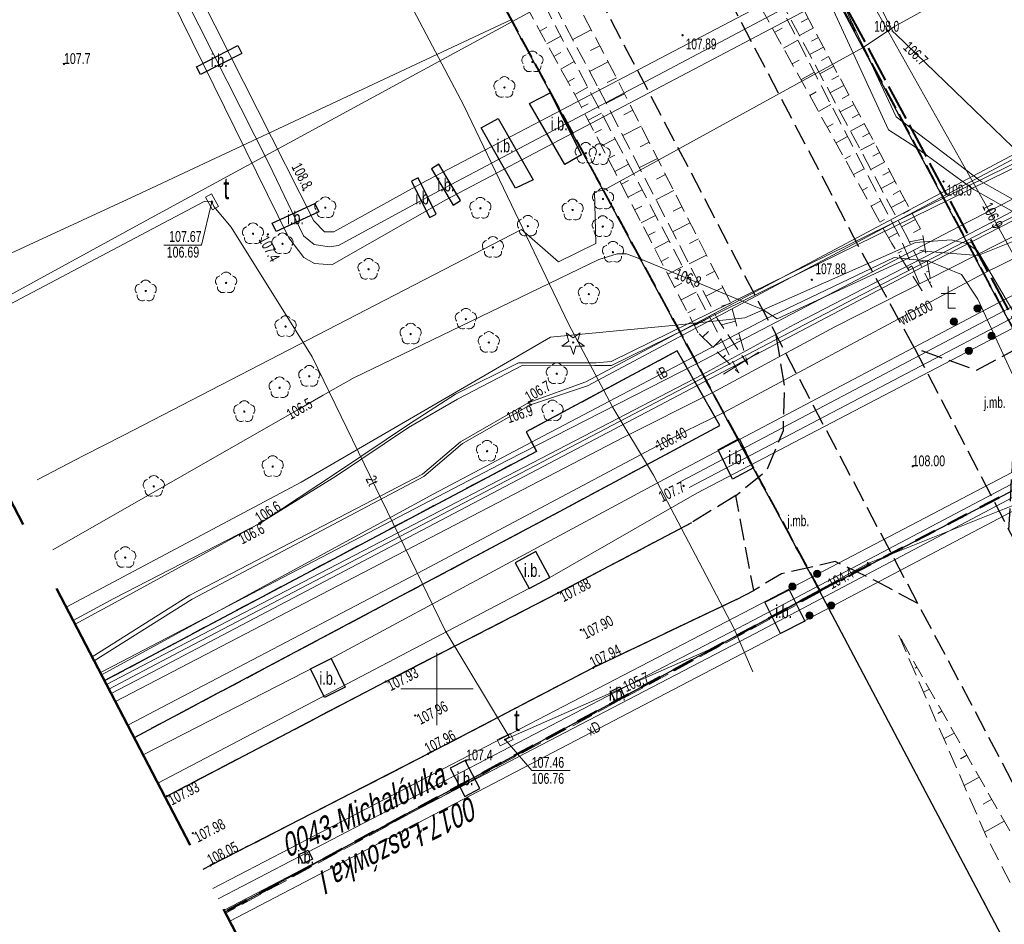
# Model space of a CAD drawing. Header units: metres. Extents: x 7529521 to 7531797, y 5723878 to 5728074.
# Tile 26 of 90: x 7530821 to 7530889, y 5725534 to 5725596. Entities that reach past the tile are written whole.
import ezdxf
from ezdxf.enums import TextEntityAlignment as Align

# ---------------------------------------------------------------- set-up
doc = ezdxf.new("R2010")
doc.units = ezdxf.units.M
for name, pattern in [('11', [3, 2.5, -0.5]), ('2_1', [0]), ('2_BUIB12_02', [0]), ('2_KTJZ01', [2, 1.5, -0.5]), ('2_KTKR01', [0]), ('2_KTPL01', [2, 1.5, -0.5]), ('2_PTRW02', [0]), ('4_1', [0]), ('4_SUPE_01', [0]), ('4_SUPI_01', [0]), ('4_SUPT_01', [0]), ('4_SUPW_01', [0]), ('GAO', [2.5, 1.5, -1]), ('GDE', [0]), ('GUZ', [1, 0.5, -0.5]), ('L_0_05', [1.75, 1.25, -0.5]), ('L_0_06', [2, 1.5, -0.5]), ('L_0_09', [2.5, 2, -0.5])]:
    doc.linetypes.add(name, pattern=pattern)
doc.layers.get('0').update_dxf_attribs({"color": 252})
for name, color, linetype, lineweight in [('BUIB_E_T_6', 252, 'Continuous', 18), ('BUIB_L_10', 252, '2_BUIB12_02', 25), ('Dzialki', 80, 'GDE', 30), ('EPGTO_T_0', 5, 'Continuous', 18), ('fundament', 252, 'Continuous', 35), ('jezdnia', 252, 'L_0_06', 18), ('k', 252, 'Continuous', 18), ('KTJZ_L_0', 251, '2_KTJZ01', 30), ('KTKR_L_0', 252, '2_KTKR01', 25), ('KTPL_L_0', 252, '2_KTPL01', 18), ('MPZP', 130, '11', 40), ('OBOP_T_0', 252, 'Continuous', 18), ('OBOP_T_1', 74, 'Continuous', 18), ('opis', 252, 'Continuous', 18), ('PTRW_L_1', 252, 'Continuous', 18), ('RTPW_T_0', 252, 'Continuous', 15), ('RTPW_T_1', 252, 'Continuous', 15), ('rura', 252, 'Continuous', 35), ('skarpa nieumocniona', 252, 'L_0_05', 18), ('SUPC_L_2', 200, '4_1', 18), ('SUPE_L_1', 240, '4_SUPE_01', 18), ('SUPI_L_0', 252, '4_SUPI_01', 18), ('SUPT_E_T_0', 30, 'Continuous', 15), ('SUPT_L_0', 30, '4_SUPT_01', 18), ('SUPW_E_T_1', 150, 'Continuous', 15), ('SUPW_L_1', 150, '4_SUPW_01', 18), ('SUPW_L_2', 150, '4_SUPW_01', 18), ('SUPZ_E_T_0', 252, 'Continuous', 15), ('SUTE_T_0', 240, 'Continuous', 18), ('SUTT_T_0', 30, 'Continuous', 18), ('SUTW_T_0', 150, 'Continuous', 18), ('SUUT_E_T_9', 30, 'Continuous', 15), ('SUUT_T_1', 30, 'Continuous', 18), ('Uzytki', 252, 'GUZ', 18), ('wysokosci_naturalne', 7, 'Continuous', 18), ('wysokosci_sztuczne', 7, 'Continuous', 18)]:
    doc.layers.add(name, color=color, linetype=linetype, lineweight=lineweight)
doc.layers.add('EPGPO_L_0', color=7, linetype='GAO', lineweight=50, true_color=0x940094)
doc.layers.add('zakres', color=7, linetype='L_0_09', lineweight=50, true_color=0xff05ff)
doc.styles.get("Standard").update_dxf_attribs({"font": 'arial.ttf'})

# ---------------------------------------------------------------- blocks, each defined once
blk = doc.blocks.new('2_OBOP01_01')
at = {"linetype": 'Continuous'}
for p, q in [((-0.78225, -0.26495), (-0.3012, 0.09375)), ((-0.3012, 0.09375), (-0.4937, 0.6621)), ((-0.4937, 0.6621), (-0.0039, 0.31545)), ((-0.0039, 0.31545), (0.4771, 0.67415)), ((0.4771, 0.67415), (0.2988, 0.1012)), ((0.2988, 0.1012), (0.7886, -0.24545)), ((-0.18225, -0.2575), (-0.78225, -0.26495)), ((0.01025, -0.82585), (-0.18225, -0.2575)), ((0.1886, -0.2529), (0.01025, -0.82585)), ((0.7886, -0.24545), (0.1886, -0.2529))]:
    blk.add_line(p, q, dxfattribs=at)
blk.add_circle((0, 0), 0.045, dxfattribs=at)
blk = doc.blocks.new('2_OBOP02_01')
at = {"linetype": 'Continuous'}
blk.add_circle((0, 0), 0.045, dxfattribs=at)
for centre, start, end in [((0, 0.375), 30.14012, 149.85988), ((-0.357, 0.116), 102.14447, 221.86002), ((0.357, 0.116), 318.13998, 77.85553), ((-0.22, -0.303), 174.14818, 293.85423), ((0.22, -0.303), 246.14577, 5.85182)]:
    blk.add_arc(centre, 0.375, start, end, dxfattribs=at)
blk = doc.blocks.new('2_RTPW02')
at = {"linetype": 'Continuous'}
blk.add_circle((0, 0), 0.045, dxfattribs=at)
blk = doc.blocks.new('2_RTPW01')
at = {"linetype": 'Continuous'}
blk.add_circle((0, 0), 0.045, dxfattribs=at)
blk = doc.blocks.new('4_SUPS01_07')
at = {"linetype": 'Continuous'}
blk.add_circle((0, 0), 0.0625, dxfattribs=at)
blk = doc.blocks.new('BUIB04_01')
at = {"linetype": 'Continuous', "lineweight": 18, "true_color": 0xffffff}
blk.add_hatch(color=7, dxfattribs=at).paths.add_polyline_path([(0, -0.5, 1), (0, 0.5, 1)])
at = {"color": 0, "linetype": 'Continuous', "lineweight": 18}
blk.add_circle((0, 0), 0.5, dxfattribs=at)
blk = doc.blocks.new('OBOO01_01')
at = {"color": 0, "linetype": 'Continuous', "lineweight": 18, "flags": 128}
for points in [[(0, 3), (0, 0), (1, 0)], [(1, 2), (-1, 2)]]:
    blk.add_lwpolyline(points, dxfattribs=at)
blk = doc.blocks.new('RTPW01')
at = {"linetype": 'Continuous', "lineweight": 13}
blk.add_hatch(color=0, dxfattribs=at).paths.add_polyline_path([(0, -0.09, 1), (0, 0.09, 1)])
at = {"color": 0, "linetype": 'Continuous', "lineweight": 13}
blk.add_circle((0, 0), 0.0906, dxfattribs=at)
blk = doc.blocks.new('RTPW02')
at = {"linetype": 'Continuous', "lineweight": 13}
blk.add_hatch(color=0, dxfattribs=at).paths.add_polyline_path([(0, -0.09, 1), (0, 0.09, 1)])
at = {"color": 0, "linetype": 'Continuous', "lineweight": 13}
blk.add_circle((0, 0), 0.0906, dxfattribs=at)
blk = doc.blocks.new('4_SUPS01_03')
at = {"linetype": 'Continuous'}
blk.add_circle((0, 0), 0.0625, dxfattribs=at)
blk = doc.blocks.new('4_SUPS01_08')
at = {"linetype": 'Continuous'}
blk.add_circle((0, 0), 0.0625, dxfattribs=at)
blk = doc.blocks.new('4_SUUS15_07B')
at = {"linetype": 'Continuous'}
for p, q in [((0.5, 0.233), (-0.5, 0.233)), ((-0.5, 0.233), (-0.5, -0.233)), ((0.5, -0.233), (0.5, 0.233)), ((-0.5, -0.233), (0.5, -0.233))]:
    blk.add_line(p, q, dxfattribs=at)

msp = doc.modelspace()

# ---------------------------------------------------------------- linework, layer by layer
at = {"layer": 'BUIB_L_10', "linetype": '2_BUIB12_02'}
for p, q in [((7530833.375, 5725593.002), (7530836.232, 5725594.475)), ((7530836.232, 5725594.475), (7530836.507, 5725593.941)), ((7530836.507, 5725593.941), (7530833.65, 5725592.467)), ((7530833.65, 5725592.467), (7530833.375, 5725593.002)), ((7530850.12, 5725586.268), (7530849.615, 5725585.965)), ((7530851.627, 5725583.757), (7530850.12, 5725586.268)), ((7530849.615, 5725585.965), (7530851.122, 5725583.454)), ((7530848.706, 5725585.336), (7530848.25, 5725585.113)), ((7530848.25, 5725585.113), (7530849.485, 5725582.595)), ((7530849.941, 5725582.819), (7530848.706, 5725585.336)), ((7530838.612, 5725582.21), (7530841.557, 5725583.562)), ((7530841.557, 5725583.562), (7530841.825, 5725582.979)), ((7530851.122, 5725583.454), (7530851.627, 5725583.757)), ((7530841.825, 5725582.979), (7530838.879, 5725581.626)), ((7530849.485, 5725582.595), (7530849.941, 5725582.819)), ((7530838.879, 5725581.626), (7530838.612, 5725582.21)), ((7530856.831, 5725559.489), (7530855.404, 5725558.717)), ((7530857.795, 5725557.71), (7530856.831, 5725559.489)), ((7530855.404, 5725558.717), (7530856.367, 5725556.937)), ((7530856.367, 5725556.937), (7530857.795, 5725557.71)), ((7530841.257, 5725551.386), (7530842.693, 5725552.092)), ((7530842.693, 5725552.092), (7530843.662, 5725550.116)), ((7530842.226, 5725549.411), (7530841.257, 5725551.386)), ((7530843.662, 5725550.116), (7530842.226, 5725549.411)), ((7530862.006, 5725549.821), (7530862.644, 5725550.134)), ((7530862.644, 5725550.134), (7530862.952, 5725549.505)), ((7530862.314, 5725549.193), (7530862.006, 5725549.821)), ((7530862.952, 5725549.505), (7530862.314, 5725549.193)), ((7530851.95, 5725545.056), (7530850.91, 5725544.508)), ((7530852.974, 5725543.116), (7530851.95, 5725545.056)), ((7530850.91, 5725544.508), (7530851.924, 5725542.561)), ((7530851.924, 5725542.561), (7530852.974, 5725543.116)), ((7530840.455, 5725538.56), (7530841.102, 5725538.855)), ((7530840.745, 5725537.923), (7530840.455, 5725538.56)), ((7530841.102, 5725538.855), (7530841.392, 5725538.218)), ((7530841.392, 5725538.218), (7530840.745, 5725537.923))]:
    msp.add_line(p, q, dxfattribs=at)
at = {"layer": 'Dzialki'}
for p, q in [((7530814.41, 5725671.59), (7530876.44, 5725556.77)), ((7530852.74, 5725644.52), (7530892.16, 5725570.49)), ((7530876.44, 5725556.77), (7530894.46, 5725566.14)), ((7530835.351, 5725534.575), (7530876.44, 5725556.77)), ((7530963.1, 5725392.89), (7530876.44, 5725556.77))]:
    msp.add_line(p, q, dxfattribs=at)
at = {"layer": 'EPGPO_L_0', "linetype": 'GAO'}
for q in [(7530894.46, 5725566.14), (7530835.351, 5725534.575)]:
    msp.add_line((7530876.44, 5725556.77), q, dxfattribs=at)
at = {"layer": 'fundament', "color": 251, "linetype": 'Continuous', "lineweight": 30, "flags": 128}
for points in [[(7530857.83, 5725591.2), (7530859.99, 5725586.93), (7530858.84, 5725586.26), (7530856.4, 5725590.48)], [(7530856.65, 5725585.19), (7530855.42, 5725584.63), (7530853.06, 5725588.78), (7530854.22, 5725589.43)], [(7530870.886, 5725567.3), (7530871.888, 5725565.275), (7530870.422, 5725564.509), (7530869.443, 5725566.517)], [(7530873.76, 5725553.84), (7530872.674, 5725555.986), (7530874.357, 5725556.838), (7530875.435, 5725554.68)]]:
    msp.add_lwpolyline(points, close=True, dxfattribs=at)
at = {"layer": 'jezdnia', "color": 251, "lineweight": 30, "flags": 128}
for points in [[(7530883.02, 5725573.55), (7530879.47, 5725580.01), (7530870.49, 5725597.16), (7530857.68, 5725621.75), (7530848.64, 5725638.82), (7530836.99, 5725661.07), (7530827.19, 5725679.66), (7530813.84, 5725705.2), (7530809.84, 5725712.7), (7530797.34, 5725736.46), (7530785.85, 5725758.2), (7530774.65, 5725779.35), (7530759, 5725809.17), (7530748.07, 5725829.79), (7530731.89, 5725860.59), (7530719.74, 5725883.67), (7530707.02, 5725907.85), (7530694.52, 5725931.54), (7530685.83, 5725947.94), (7530674.15, 5725970.01), (7530661.96, 5725993.21), (7530648.19, 5726019.28), (7530634.63, 5726045.05), (7530626.33, 5726061.16), (7530621.44, 5726070.67), (7530615.23, 5726083.05), (7530608.1, 5726097.05), (7530599.8, 5726113.48), (7530597.88, 5726117.11), (7530597.17, 5726118.77), (7530596.45, 5726121.63), (7530595.96, 5726124.59), (7530595.99, 5726127.71), (7530596.35, 5726130.06), (7530597.16, 5726132.25), (7530597.42, 5726132.92), (7530598.47, 5726134.95), (7530599.59, 5726136.42), (7530601.38, 5726138.54)], [(7530614.08, 5726062.19), (7530618.91, 5726057.06), (7530627.3, 5726041.52), (7530640.98, 5726015.54), (7530654.73, 5725989.47), (7530666.92, 5725966.34), (7530678.69, 5725943.94), (7530687.53, 5725927.38), (7530699.68, 5725904.34), (7530712.65, 5725879.62), (7530724.57, 5725857.06), (7530741.11, 5725825.57), (7530752.03, 5725804.9), (7530767.55, 5725775.45), (7530778.57, 5725754.67), (7530790.09, 5725732.81), (7530801.41, 5725711.23), (7530813.7, 5725687.97), (7530819.74, 5725676.46), (7530824.71, 5725666.89), (7530829.55, 5725657.78), (7530841.5, 5725635.11), (7530850.45, 5725618.1), (7530863.55, 5725593.35), (7530872.21, 5725576.79), (7530873.45, 5725574.47)], [(7530883.25, 5725555.9), (7530880.27, 5725557.49), (7530877.54, 5725558.8), (7530873.83, 5725557.96), (7530871.9, 5725556.81), (7530870.67, 5725563.37), (7530872.82, 5725565.14), (7530873.95, 5725567.86), (7530874.04, 5725570.91), (7530873.45, 5725574.47)], [(7531255.05, 5724849.82), (7531250.42, 5724858.49), (7531238.94, 5724880.34), (7531226.79, 5724903.52), (7531215.36, 5724925.25), (7531204.31, 5724946.21), (7531192.02, 5724969.44), (7531180.18, 5724992.04), (7531168.3, 5725014.67), (7531158.51, 5725033.14), (7531145.93, 5725057.08), (7531135.58, 5725076.72), (7531132.73, 5725082.39), (7531130.28, 5725086.95), (7531121.5, 5725103.58), (7531109.92, 5725125.69), (7531099.06, 5725146.38), (7531086.59, 5725170.13), (7531075.31, 5725191.64), (7531063.07, 5725214.86), (7531048.73, 5725242.12), (7531035.91, 5725266.32), (7531022.21, 5725292.28), (7531010.79, 5725314.05), (7530999.01, 5725336.36), (7530986.02, 5725361.03), (7530974.32, 5725383.28), (7530963.64, 5725403.51), (7530951.6, 5725426.36), (7530935.95, 5725456.07), (7530927.31, 5725472.4), (7530915.33, 5725495.11), (7530899.43, 5725525.2), (7530886.85, 5725549.14), (7530883.25, 5725555.9), (7530873.45, 5725574.47)], [(7530889.55, 5725560.98), (7530889.81, 5725565.96), (7530893.48, 5725569.16), (7530890.99, 5725574), (7530887.29, 5725572.02), (7530883.02, 5725573.55)], [(7530883.02, 5725573.55), (7530889.55, 5725560.98), (7530893.68, 5725553.2), (7530906.5, 5725528.93), (7530922, 5725499.57), (7530934.25, 5725476.39), (7530943.12, 5725459.66), (7530958.76, 5725430.02), (7530970.59, 5725407.51), (7530981.39, 5725386.98), (7530993.12, 5725364.8), (7531006.18, 5725339.97), (7531018.01, 5725317.55), (7531029.54, 5725295.72), (7531042.9, 5725270.35), (7531055.75, 5725245.83), (7531070.32, 5725218.35), (7531082.24, 5725195.73), (7531093.92, 5725173.38), (7531105.84, 5725150.67), (7531117.04, 5725129.53), (7531128.29, 5725107.99), (7531139.89, 5725086.05), (7531149.27, 5725068.23), (7531153.62, 5725060.18), (7531158.14, 5725051.38), (7531165.6, 5725037.2), (7531175.41, 5725018.6), (7531187.35, 5724995.74), (7531199.26, 5724973.12), (7531211.84, 5724949.3), (7531222.57, 5724928.86), (7531233.84, 5724907.4), (7531246.09, 5724884.1), (7531257.76, 5724861.91), (7531262.24, 5724853.44)]]:
    msp.add_lwpolyline(points, dxfattribs=at)
at = {"layer": 'k', "linetype": 'Continuous', "lineweight": 18, "flags": 128}
for points in [[(7530850, 5725547.5), (7530850, 5725552.5)], [(7530847.5, 5725550), (7530852.5, 5725550)]]:
    msp.add_lwpolyline(points, dxfattribs=at)
at = {"layer": 'KTJZ_L_0', "linetype": '2_KTJZ01'}
for p, q in [((7530866.612, 5725573.376), (7530856.167, 5725567.762)), ((7530869.561, 5725568.217), (7530866.612, 5725573.376)), ((7530856.167, 5725567.762), (7530856.883, 5725566.421)), ((7530858.816, 5725562.444), (7530869.561, 5725568.217)), ((7530856.883, 5725566.421), (7530832.982, 5725553.744)), ((7530870.67, 5725563.37), (7530867.62, 5725561.5)), ((7530835.105, 5725549.834), (7530858.816, 5725562.444)), ((7530858.388, 5725556.64), (7530867.62, 5725561.5)), ((7530870.72, 5725556.19), (7530871.9, 5725556.81)), ((7530846.459, 5725550.501), (7530858.388, 5725556.64)), ((7530870.72, 5725556.19), (7530860.796, 5725551.456)), ((7530827.015, 5725550.569), (7530832.982, 5725553.744)), ((7530860.796, 5725551.456), (7530849.391, 5725545.502)), ((7530831.321, 5725542.593), (7530846.459, 5725550.501)), ((7530835.105, 5725549.834), (7530829.072, 5725546.623)), ((7530849.391, 5725545.502), (7530834.352, 5725537.793)), ((7530831.204, 5725542.532), (7530831.321, 5725542.593)), ((7530834.352, 5725537.793), (7530833.819, 5725537.514))]:
    msp.add_line(p, q, dxfattribs=at)
at = {"layer": 'KTKR_L_0', "linetype": '2_1'}
for p, q in [((7530866.612, 5725573.376), (7530856.167, 5725567.762)), ((7530866.612, 5725573.376), (7530856.167, 5725567.762)), ((7530869.561, 5725568.217), (7530866.612, 5725573.376)), ((7530869.561, 5725568.217), (7530866.612, 5725573.376)), ((7530856.167, 5725567.762), (7530856.883, 5725566.421)), ((7530856.167, 5725567.762), (7530856.883, 5725566.421)), ((7530858.816, 5725562.444), (7530869.561, 5725568.217)), ((7530858.816, 5725562.444), (7530869.561, 5725568.217)), ((7530856.883, 5725566.421), (7530832.982, 5725553.744)), ((7530856.883, 5725566.421), (7530832.982, 5725553.744)), ((7530835.105, 5725549.834), (7530858.816, 5725562.444)), ((7530835.105, 5725549.834), (7530858.816, 5725562.444)), ((7530858.388, 5725556.64), (7530867.62, 5725561.5)), ((7530858.388, 5725556.64), (7530867.62, 5725561.5)), ((7530846.459, 5725550.501), (7530858.388, 5725556.64)), ((7530870.72, 5725556.19), (7530860.796, 5725551.456)), ((7530870.72, 5725556.19), (7530860.796, 5725551.456)), ((7530827.015, 5725550.569), (7530832.982, 5725553.744)), ((7530827.015, 5725550.569), (7530832.982, 5725553.744)), ((7530860.796, 5725551.456), (7530849.391, 5725545.502)), ((7530860.796, 5725551.456), (7530849.391, 5725545.502)), ((7530831.321, 5725542.593), (7530846.459, 5725550.501)), ((7530831.321, 5725542.593), (7530846.459, 5725550.501)), ((7530835.105, 5725549.834), (7530829.072, 5725546.623)), ((7530835.105, 5725549.834), (7530829.072, 5725546.623)), ((7530849.391, 5725545.502), (7530834.352, 5725537.793)), ((7530849.391, 5725545.502), (7530834.352, 5725537.793)), ((7530831.204, 5725542.532), (7530831.321, 5725542.593)), ((7530834.352, 5725537.793), (7530833.819, 5725537.514)), ((7530834.352, 5725537.793), (7530833.819, 5725537.514))]:
    msp.add_line(p, q, dxfattribs=at)
at = {"layer": 'KTPL_L_0', "linetype": '2_KTPL01'}
for p, q in [((7530876.54, 5725556.723), (7530752.489, 5725786.341)), ((7530852.841, 5725644.459), (7530892.254, 5725570.44)), ((7530876.54, 5725556.723), (7530835.392, 5725534.497))]:
    msp.add_line(p, q, dxfattribs=at)
at = {"layer": 'MPZP'}
msp.add_lwpolyline([(7530811.263, 5725722.541), (7530831.724, 5725684.247), (7530852.907, 5725644.542), (7530892.533, 5725570.528), (7530894.628, 5725566.156), (7530897.692, 5725561.61), (7530922.301, 5725570.001), (7530914.763, 5725581.875), (7530892.533, 5725570.528)], dxfattribs=at)
at = {"layer": 'PTRW_L_1', "linetype": '2_PTRW02'}
msp.add_line((7530872.25, 5725573.27), (7530869.82, 5725571.77), dxfattribs=at)
at = {"layer": 'rura', "color": 210, "linetype": 'Continuous', "lineweight": 18, "flags": 128}
for points in [[(7530898.19, 5725610.81), (7530880.94, 5725601.75), (7530848.901, 5725584.937)], [(7530849.812, 5725584.241), (7530880.7, 5725600.62), (7530898.57, 5725609.98)], [(7530898.98, 5725609.12), (7530880.49, 5725599.55), (7530850.618, 5725583.806)]]:
    msp.add_lwpolyline(points, dxfattribs=at)
at = {"layer": 'rura', "color": 252, "linetype": 'Continuous', "lineweight": 18, "flags": 128}
for points in [[(7530904.99, 5725585.22), (7530866.32, 5725564.82)], [(7530866.86, 5725564.33), (7530905.33, 5725584.64)], [(7530905.57, 5725583.92), (7530867.44, 5725563.92)], [(7530867.96, 5725563.54), (7530905.79, 5725583.28)], [(7530871.78, 5725555.55), (7530916.76, 5725579.09)], [(7530917.49, 5725576.88), (7530872.09, 5725552.95)]]:
    msp.add_lwpolyline(points, dxfattribs=at)
at = {"layer": 'rura', "linetype": 'Continuous', "lineweight": 18, "flags": 128}
for points in [[(7530916.77, 5725578.43), (7530871.89, 5725554.76)], [(7530872, 5725553.84), (7530917.02, 5725577.62)]]:
    msp.add_lwpolyline(points, dxfattribs=at)
at = {"layer": 'skarpa nieumocniona', "color": 252, "lineweight": 18, "flags": 128}
for points in [[(7530881.44, 5725580.79), (7530871.95, 5725597.92), (7530858.97, 5725622.4), (7530850.03, 5725639.55), (7530838.26, 5725661.68), (7530828.61, 5725680.54), (7530815.18, 5725706.93), (7530815.73, 5725707.86), (7530816.61, 5725706.94), (7530829.92, 5725681.34), (7530839.58, 5725662.11), (7530851.22, 5725640.26), (7530860.57, 5725622.83), (7530873.01, 5725598.59), (7530882.1, 5725581.03), (7530883.55, 5725577.53)], [(7530882.5, 5725581.23), (7530873.18, 5725598.69), (7530860.87, 5725622.99), (7530851.51, 5725640.45), (7530839.92, 5725662.35), (7530830.23, 5725681.54), (7530826.45, 5725689.91), (7530830.88, 5725682.08), (7530840.89, 5725662.66), (7530852.44, 5725640.98), (7530861.77, 5725623.53), (7530874.03, 5725599.43), (7530883.54, 5725581.59), (7530884.21, 5725577.76)], [(7530861.08, 5725591.69), (7530847.86, 5725616.77), (7530838.78, 5725633.76), (7530822.99, 5725663.68), (7530822.77, 5725664.68), (7530824.21, 5725664.78), (7530840.21, 5725634.51), (7530849.14, 5725617.45), (7530862.27, 5725592.52), (7530870.25, 5725576.81), (7530871.5, 5725572.43), (7530869.38, 5725575.61)], [(7530868.06, 5725574.61), (7530859.65, 5725590.88), (7530845.56, 5725616.48), (7530837.35, 5725632.96), (7530821.52, 5725662.9), (7530821.75, 5725664.13), (7530822.62, 5725663.33), (7530838.33, 5725633.54), (7530847.33, 5725616.4), (7530860.52, 5725591.43), (7530869.02, 5725575.37), (7530870.86, 5725571.85)], [(7531118.84, 5725101.57), (7531106.95, 5725124.15), (7531096.27, 5725144.14), (7531083.57, 5725168.78), (7531072.32, 5725190.08), (7531060.11, 5725213.48), (7531045.58, 5725240.81), (7531033.23, 5725264.88), (7531019.36, 5725291.08), (7531008.14, 5725312.48), (7530996.07, 5725334.95), (7530983.35, 5725359.51), (7530971.11, 5725382.13), (7530960.79, 5725402.2), (7530948.62, 5725425.04), (7530933, 5725454.02), (7530924.39, 5725470.92), (7530912.38, 5725493.43), (7530896.44, 5725523.52), (7530888.04, 5725539.68), (7530881.89, 5725553.8), (7530898.37, 5725524.67), (7530914, 5725494.15), (7530925.74, 5725471.72), (7530934.62, 5725455.05), (7530950.39, 5725425.77), (7530962.26, 5725402.94), (7530973.04, 5725382.81), (7530984.91, 5725360.53), (7530997.78, 5725335.83), (7531009.42, 5725313.41), (7531020.85, 5725291.72), (7531034.61, 5725265.69), (7531047.41, 5725241.54), (7531061.72, 5725214.27), (7531073.99, 5725190.92), (7531085.25, 5725169.51), (7531097.76, 5725145.59), (7531108.48, 5725125.09), (7531120.4, 5725102.78), (7531129.46, 5725084.64), (7531128.69, 5725082.83), (7531127.85, 5725083.74)]]:
    msp.add_lwpolyline(points, close=True, dxfattribs=at)
at = {"layer": 'skarpa nieumocniona', "color": 252, "linetype": 'Continuous', "lineweight": 18, "flags": 128}
for points in [[(7530875.67, 5725596.359), (7530875.185, 5725596.101)], [(7530857.116, 5725595.483), (7530857.605, 5725595.753)], [(7530873.351, 5725595.399), (7530873.859, 5725595.68)], [(7530876.022, 5725595.698), (7530875.054, 5725595.181)], [(7530857.598, 5725594.607), (7530858.562, 5725595.138)], [(7530860.667, 5725595.57), (7530859.39, 5725594.897)], [(7530876.375, 5725595.036), (7530875.891, 5725594.778)], [(7530861.25, 5725594.464), (7530860.611, 5725594.128)], [(7530873.956, 5725594.305), (7530874.941, 5725594.85)], [(7530876.728, 5725594.374), (7530875.76, 5725593.858)], [(7530858.08, 5725593.731), (7530858.555, 5725593.992)], [(7530877.081, 5725593.712), (7530876.597, 5725593.454)], [(7530858.562, 5725592.855), (7530859.496, 5725593.369)], [(7530861.833, 5725593.359), (7530860.556, 5725592.686)], [(7530874.562, 5725593.211), (7530875.039, 5725593.476)], [(7530877.434, 5725593.05), (7530876.466, 5725592.535)], [(7530859.044, 5725591.979), (7530859.504, 5725592.232)], [(7530862.411, 5725592.251), (7530861.77, 5725591.925)], [(7530875.167, 5725592.118), (7530876.091, 5725592.629)], [(7530877.787, 5725592.389), (7530877.303, 5725592.131)], [(7530859.527, 5725591.103), (7530860.431, 5725591.601)], [(7530878.139, 5725591.727), (7530877.173, 5725591.211)], [(7530862.977, 5725591.136), (7530861.701, 5725590.488)], [(7530875.773, 5725591.024), (7530876.219, 5725591.272)], [(7530878.492, 5725591.065), (7530878.009, 5725590.807)], [(7530859.992, 5725590.218), (7530860.451, 5725590.455)], [(7530876.378, 5725589.931), (7530877.241, 5725590.408)], [(7530878.845, 5725590.403), (7530877.879, 5725589.888)], [(7530860.451, 5725589.329), (7530861.379, 5725589.809)], [(7530863.543, 5725590.022), (7530862.909, 5725589.699)], [(7530879.198, 5725589.741), (7530878.715, 5725589.484)], [(7530864.109, 5725588.907), (7530862.848, 5725588.266)], [(7530876.984, 5725588.837), (7530877.4, 5725589.068)], [(7530879.551, 5725589.079), (7530878.585, 5725588.565)], [(7530860.91, 5725588.441), (7530861.378, 5725588.683)], [(7530877.589, 5725587.743), (7530878.391, 5725588.187)], [(7530879.903, 5725588.418), (7530879.421, 5725588.16)], [(7530861.37, 5725587.553), (7530862.314, 5725588.041)], [(7530864.675, 5725587.792), (7530864.048, 5725587.474)], [(7530880.256, 5725587.756), (7530879.291, 5725587.241)], [(7530861.829, 5725586.665), (7530862.305, 5725586.911)], [(7530878.194, 5725586.65), (7530878.58, 5725586.863)], [(7530880.609, 5725587.094), (7530880.127, 5725586.837)], [(7530862.289, 5725585.776), (7530863.249, 5725586.273)], [(7530865.241, 5725586.678), (7530863.995, 5725586.045)], [(7530880.962, 5725586.432), (7530879.998, 5725585.918)], [(7530865.807, 5725585.563), (7530865.188, 5725585.249)], [(7530878.8, 5725585.556), (7530879.541, 5725585.967)], [(7530881.315, 5725585.77), (7530880.833, 5725585.513)], [(7530862.748, 5725584.888), (7530863.232, 5725585.139)], [(7530881.668, 5725585.108), (7530880.704, 5725584.595)], [(7530863.207, 5725584), (7530864.185, 5725584.505)], [(7530866.373, 5725584.449), (7530865.141, 5725583.823)], [(7530879.405, 5725584.463), (7530879.761, 5725584.659)], [(7530882.02, 5725584.447), (7530881.539, 5725584.19)], [(7530863.667, 5725583.112), (7530864.16, 5725583.367)], [(7530880.011, 5725583.369), (7530880.691, 5725583.746)], [(7530882.373, 5725583.785), (7530881.41, 5725583.271)], [(7530864.126, 5725582.223), (7530865.12, 5725582.738)], [(7530866.939, 5725583.334), (7530866.327, 5725583.023)], [(7530882.726, 5725583.123), (7530882.245, 5725582.866)], [(7530867.505, 5725582.22), (7530866.288, 5725581.602)], [(7530880.616, 5725582.275), (7530880.941, 5725582.455)], [(7530883.079, 5725582.461), (7530882.116, 5725581.948)], [(7530864.585, 5725581.335), (7530865.087, 5725581.594)], [(7530881.222, 5725581.182), (7530881.841, 5725581.525)], [(7530883.432, 5725581.799), (7530882.951, 5725581.543)], [(7530865.045, 5725580.447), (7530866.056, 5725580.97)], [(7530868.071, 5725581.105), (7530867.466, 5725580.798)], [(7530883.63, 5725581.084), (7530882.655, 5725580.914)], [(7530868.637, 5725579.991), (7530867.435, 5725579.38)], [(7530881.874, 5725580.116), (7530882.111, 5725580.27)], [(7530883.759, 5725580.346), (7530883.38, 5725580.279)], [(7530865.504, 5725579.559), (7530866.014, 5725579.822)], [(7530883.888, 5725579.607), (7530883.346, 5725579.512)], [(7530865.963, 5725578.67), (7530866.991, 5725579.202)], [(7530869.203, 5725578.876), (7530868.606, 5725578.573)], [(7530882.552, 5725579.067), (7530882.834, 5725579.249)], [(7530884.017, 5725578.868), (7530883.854, 5725578.839)], [(7530866.423, 5725577.782), (7530866.941, 5725578.05)], [(7530883.231, 5725578.017), (7530883.275, 5725578.045)], [(7530884.145, 5725578.129), (7530884.037, 5725578.11)], [(7530866.882, 5725576.894), (7530867.926, 5725577.434)], [(7530869.769, 5725577.762), (7530868.581, 5725577.159)], [(7530870.302, 5725576.634), (7530869.67, 5725576.455)], [(7530867.341, 5725576.006), (7530867.868, 5725576.278)], [(7530867.801, 5725575.117), (7530868.862, 5725575.666)], [(7530870.643, 5725575.432), (7530869.68, 5725575.159)], [(7530868.369, 5725574.309), (7530868.763, 5725574.707)], [(7530869.08, 5725573.606), (7530869.642, 5725574.175)], [(7530870.984, 5725574.229), (7530870.695, 5725574.147)], [(7530869.791, 5725572.903), (7530869.96, 5725573.073)], [(7530871.325, 5725573.027), (7530871.133, 5725572.972)], [(7530870.502, 5725572.2), (7530870.615, 5725572.313)], [(7530882.321, 5725553.035), (7530882.241, 5725552.989)], [(7530883.183, 5725551.512), (7530883.063, 5725551.444)], [(7530884.045, 5725549.988), (7530883.646, 5725549.763)], [(7530884.907, 5725548.465), (7530884.628, 5725548.308)], [(7530885.769, 5725546.942), (7530885.052, 5725546.537)], [(7530886.631, 5725545.419), (7530886.192, 5725545.172)], [(7530887.493, 5725543.896), (7530886.457, 5725543.31)], [(7530888.355, 5725542.373), (7530887.757, 5725542.035)], [(7530889.216, 5725540.85), (7530887.862, 5725540.084)]]:
    msp.add_lwpolyline(points, dxfattribs=at)
at = {"layer": 'SUPC_L_2', "color": 210, "linetype": '4_1'}
for p, q in [((7530824.097, 5725616.773), (7530841.497, 5725582.359)), ((7530824.097, 5725616.773), (7530841.497, 5725582.359)), ((7530839.758, 5725581.192), (7530823.162, 5725614.927)), ((7530839.758, 5725581.192), (7530823.162, 5725614.927)), ((7530823.966, 5725614.783), (7530838.385, 5725586.317)), ((7530823.966, 5725614.783), (7530838.385, 5725586.317)), ((7530838.385, 5725586.317), (7530840.776, 5725581.322)), ((7530838.385, 5725586.317), (7530840.776, 5725581.322)), ((7530842.864, 5725581.595), (7530848.902, 5725584.937)), ((7530842.864, 5725581.595), (7530848.902, 5725584.937)), ((7530849.812, 5725584.241), (7530843.187, 5725580.645)), ((7530850.618, 5725583.806), (7530842.733, 5725579.325)), ((7530841.497, 5725582.359), (7530842.221, 5725581.594)), ((7530841.497, 5725582.359), (7530842.221, 5725581.594)), ((7530840.776, 5725581.322), (7530841.5, 5725580.728)), ((7530840.776, 5725581.322), (7530841.5, 5725580.728)), ((7530842.221, 5725581.594), (7530842.864, 5725581.595)), ((7530842.221, 5725581.594), (7530842.864, 5725581.595)), ((7530840.803, 5725579.833), (7530839.758, 5725581.192)), ((7530840.803, 5725579.833), (7530839.758, 5725581.192)), ((7530841.5, 5725580.728), (7530842.544, 5725580.559)), ((7530841.5, 5725580.728), (7530842.544, 5725580.559)), ((7530842.544, 5725580.559), (7530843.187, 5725580.645)), ((7530842.544, 5725580.559), (7530843.187, 5725580.645)), ((7530841.528, 5725579.409), (7530840.803, 5725579.833)), ((7530841.528, 5725579.409), (7530840.803, 5725579.833)), ((7530842.733, 5725579.325), (7530841.528, 5725579.409)), ((7530842.733, 5725579.325), (7530841.528, 5725579.409))]:
    msp.add_line(p, q, dxfattribs=at)
at = {"layer": 'SUPE_L_1', "linetype": '4_SUPE_01'}
for p, q in [((7530881.55, 5725595.43), (7530876.3, 5725605.63)), ((7530881.64, 5725595.8), (7530895.68, 5725603.59)), ((7530876.21, 5725601.39), (7530881.74, 5725589.54)), ((7530881.23, 5725588.65), (7530876.25, 5725599.42)), ((7530855.102, 5725596.264), (7530829.19, 5725584.12)), ((7530879.464, 5725594.333), (7530881.64, 5725595.8)), ((7530881.72, 5725595.26), (7530881.55, 5725595.43)), ((7530883.1, 5725593.93), (7530881.72, 5725595.26)), ((7530861.48, 5725584.462), (7530879.464, 5725594.333)), ((7530884.46, 5725592.62), (7530883.1, 5725593.93)), ((7530889.82, 5725587.46), (7530884.46, 5725592.62)), ((7530901.73, 5725592.15), (7530862.04, 5725572.64)), ((7530862.06, 5725572.35), (7530902.25, 5725592.12)), ((7530860.29, 5725571.22), (7530895.04, 5725589.71)), ((7530860.41, 5725570.96), (7530895.16, 5725589.48)), ((7530881.74, 5725589.54), (7530887.62, 5725585.08)), ((7530883.153, 5725587.406), (7530881.23, 5725588.65)), ((7530887.08, 5725584.56), (7530883.153, 5725587.406)), ((7530887.62, 5725585.08), (7530894.52, 5725581.2)), ((7530829.19, 5725584.12), (7530818.43, 5725579.14)), ((7530860.89, 5725584.4), (7530861.48, 5725584.462)), ((7530860.99, 5725580.8), (7530860.89, 5725584.4)), ((7530893.88, 5725580.68), (7530887.08, 5725584.56)), ((7530895.2, 5725583.09), (7530887.4, 5725579.97)), ((7530828.34, 5725567.55), (7530855.84, 5725581.77)), ((7530855.84, 5725581.77), (7530858.41, 5725579.53)), ((7530858.41, 5725579.53), (7530860.99, 5725580.8)), ((7530872.55, 5725576.21), (7530883.09, 5725580.86)), ((7530883.09, 5725580.86), (7530885.56, 5725581.05)), ((7530885.56, 5725581.05), (7530886.683, 5725580.776)), ((7530886.685, 5725580.772), (7530887.37, 5725580.29)), ((7530862.47, 5725580.07), (7530861.18, 5725579.68)), ((7530863.11, 5725580.07), (7530862.47, 5725580.07)), ((7530864.037, 5725579.726), (7530863.11, 5725580.07)), ((7530883.63, 5725580.26), (7530873.53, 5725575.58)), ((7530887.4, 5725579.97), (7530883.63, 5725580.26)), ((7530887.37, 5725580.29), (7530896.48, 5725564.75)), ((7530861.18, 5725579.68), (7530844.2, 5725571.49)), ((7530864.039, 5725579.726), (7530872.55, 5725576.21)), ((7530871.28, 5725575.65), (7530872.55, 5725576.21)), ((7530873.53, 5725575.58), (7530872.55, 5725576.21)), ((7530866.512, 5725575.148), (7530871.28, 5725575.65)), ((7530857.85, 5725574.32), (7530866.511, 5725575.148)), ((7530840.6, 5725564.29), (7530857.85, 5725574.32)), ((7530855.63, 5725572.55), (7530851.29, 5725570.37)), ((7530861, 5725572.55), (7530855.63, 5725572.55)), ((7530862.04, 5725572.64), (7530861, 5725572.55)), ((7530851.43, 5725570.03), (7530855.94, 5725572.37)), ((7530855.94, 5725572.37), (7530860.88, 5725572.35)), ((7530860.88, 5725572.35), (7530862.06, 5725572.35)), ((7530844.2, 5725571.49), (7530842.13, 5725570.31)), ((7530856.36, 5725569.8), (7530860.29, 5725571.22)), ((7530856.47, 5725569.65), (7530860.41, 5725570.96)), ((7530842.13, 5725570.31), (7530840.49, 5725569.37)), ((7530848.04, 5725568.07), (7530851.43, 5725570.03)), ((7530851.29, 5725570.37), (7530848.11, 5725568.33)), ((7530851.62, 5725567.09), (7530856.36, 5725569.8)), ((7530840.49, 5725569.37), (7530838.83, 5725568.42)), ((7530851.77, 5725566.97), (7530856.47, 5725569.65)), ((7530838.83, 5725568.42), (7530823.45, 5725559.61)), ((7530843.06, 5725564.72), (7530848.04, 5725568.07)), ((7530848.11, 5725568.33), (7530843.18, 5725565.02)), ((7530825.59, 5725566.13), (7530828.34, 5725567.55)), ((7530849, 5725564.84), (7530851.62, 5725567.09)), ((7530849.1, 5725564.69), (7530851.77, 5725566.97)), ((7530822.35, 5725564.45), (7530825.59, 5725566.13)), ((7530843.18, 5725565.02), (7530837.81, 5725561.49)), ((7530824.371, 5725555.642), (7530840.6, 5725564.29)), ((7530832.91, 5725556.49), (7530849, 5725564.84)), ((7530833.08, 5725556.21), (7530849.1, 5725564.69)), ((7530837.72, 5725561.44), (7530843.06, 5725564.72)), ((7530837.81, 5725561.49), (7530827.66, 5725556.24)), ((7530827.76, 5725555.97), (7530837.72, 5725561.44)), ((7530827.66, 5725556.24), (7530824.852, 5725554.72)), ((7530826.162, 5725552.206), (7530832.91, 5725556.49)), ((7530826.306, 5725551.929), (7530833.08, 5725556.21)), ((7530824.979, 5725554.476), (7530827.76, 5725555.97))]:
    msp.add_line(p, q, dxfattribs=at)
at = {"layer": 'SUPI_L_0', "linetype": '4_SUPI_01'}
for p, q in [((7530866.32, 5725564.82), (7530842.693, 5725552.092)), ((7530867.96, 5725563.54), (7530857.795, 5725557.71)), ((7530857.795, 5725557.71), (7530830.706, 5725543.488)), ((7530871.78, 5725555.55), (7530834.5, 5725536.208)), ((7530871.89, 5725554.76), (7530834.874, 5725535.49)), ((7530872, 5725553.84), (7530835.28, 5725534.711)), ((7530835.686, 5725533.932), (7530872.09, 5725552.95)), ((7530842.693, 5725552.092), (7530829.691, 5725545.434))]:
    msp.add_line(p, q, dxfattribs=at)
at = {"layer": 'SUPI_L_0', "linetype": '4_1'}
for p, q in [((7530866.32, 5725564.82), (7530842.693, 5725552.092)), ((7530867.96, 5725563.54), (7530857.795, 5725557.71)), ((7530857.795, 5725557.71), (7530830.706, 5725543.488)), ((7530834.5, 5725536.208), (7530871.78, 5725555.55)), ((7530834.874, 5725535.49), (7530871.89, 5725554.76)), ((7530872, 5725553.84), (7530835.28, 5725534.711)), ((7530835.686, 5725533.932), (7530872.09, 5725552.95)), ((7530842.693, 5725552.092), (7530829.691, 5725545.434))]:
    msp.add_line(p, q, dxfattribs=at)
at = {"layer": 'SUPT_L_0', "linetype": '4_SUPT_01'}
for p, q in [((7530842.51, 5725608.01), (7530851.86, 5725590.34)), ((7530888.83, 5725581.91), (7530877.53, 5725601.98)), ((7530856.49, 5725596.83), (7530855.183, 5725596.117)), ((7530855.182, 5725596.117), (7530829.68, 5725582.26)), ((7530851.86, 5725590.34), (7530855.16, 5725583.46)), ((7530833.9, 5725583.7), (7530815.87, 5725574.15)), ((7530834.44, 5725583.67), (7530833.9, 5725583.7)), ((7530834.57, 5725583.35), (7530834.44, 5725583.67)), ((7530855.16, 5725583.46), (7530859.1, 5725575.24)), ((7530835.77, 5725581.93), (7530834.57, 5725583.35)), ((7530829.68, 5725582.26), (7530814.75, 5725574.101)), ((7530841.37, 5725572.95), (7530835.77, 5725581.93)), ((7530891.74, 5725576.54), (7530888.83, 5725581.91)), ((7530872.69, 5725575.56), (7530881.6, 5725579.82)), ((7530881.6, 5725579.82), (7530884.01, 5725579.57)), ((7530884.01, 5725579.57), (7530886.27, 5725578.64)), ((7530886.27, 5725578.64), (7530887.39, 5725576.94)), ((7530887.39, 5725576.94), (7530893.6, 5725563.43)), ((7530859.1, 5725575.24), (7530862.16, 5725569.46)), ((7530867.713, 5725572.924), (7530872.69, 5725575.56)), ((7530850.56, 5725554.04), (7530841.37, 5725572.95)), ((7530858.34, 5725568.01), (7530867.713, 5725572.924)), ((7530862.16, 5725569.46), (7530864.98, 5725564.78)), ((7530857.32, 5725567.48), (7530858.34, 5725568.01)), ((7530849.78, 5725563.48), (7530857.32, 5725567.48)), ((7530864.98, 5725564.78), (7530870.54, 5725554.16)), ((7530892.33, 5725563.7), (7530879.8, 5725558.68)), ((7530839.58, 5725557.94), (7530849.78, 5725563.48)), ((7530879.8, 5725558.68), (7530876.415, 5725556.816)), ((7530826.808, 5725550.967), (7530839.58, 5725557.94)), ((7530876.415, 5725556.816), (7530869.54, 5725553.03)), ((7530870.54, 5725554.16), (7530871.83, 5725551.19)), ((7530854.98, 5725546.68), (7530850.56, 5725554.04)), ((7530869.54, 5725553.03), (7530854.72, 5725546.49)), ((7530854.72, 5725546.49), (7530854.98, 5725546.68))]:
    msp.add_line(p, q, dxfattribs=at)
at = {"layer": 'SUPW_L_1', "linetype": '4_SUPW_01'}
for p, q in [((7530878.83, 5725576.97), (7530930.631, 5725603.789)), ((7530886.427, 5725581.257), (7530930.395, 5725604.233)), ((7530930.861, 5725603.354), (7530883.59, 5725579.19)), ((7530887.142, 5725579.914), (7530931.329, 5725602.467)), ((7530893.08, 5725585.56), (7530886.055, 5725581.956)), ((7530887.783, 5725578.709), (7530898.97, 5725584.24)), ((7530883.59, 5725579.19), (7530830.26, 5725551.13)), ((7530831.76, 5725552.32), (7530878.83, 5725576.97)), ((7530862.87, 5725567.38), (7530869.034, 5725570.478)), ((7530867.23, 5725567.84), (7530869.792, 5725569.075)), ((7530865.21, 5725566.77), (7530867.23, 5725567.84)), ((7530836.76, 5725553.8), (7530862.87, 5725567.38)), ((7530865.21, 5725566.77), (7530849.11, 5725558.23)), ((7530854.85, 5725565.79), (7530827.58, 5725551.57)), ((7530849.11, 5725558.23), (7530828.617, 5725547.496)), ((7530831.6, 5725552.63), (7530836.08, 5725554.97)), ((7530832.28, 5725551.48), (7530836.76, 5725553.8)), ((7530827.15, 5725550.31), (7530831.6, 5725552.63)), ((7530827.316, 5725549.992), (7530831.76, 5725552.32)), ((7530827.764, 5725549.132), (7530832.28, 5725551.48)), ((7530830.26, 5725551.13), (7530827.484, 5725549.67))]:
    msp.add_line(p, q, dxfattribs=at)
at = {"layer": 'SUPW_L_1', "linetype": '4_1'}
for p, q in [((7530878.83, 5725576.97), (7530930.631, 5725603.789)), ((7530886.427, 5725581.257), (7530930.395, 5725604.233)), ((7530930.861, 5725603.354), (7530883.59, 5725579.19)), ((7530931.329, 5725602.467), (7530887.142, 5725579.914)), ((7530887.783, 5725578.709), (7530898.97, 5725584.24)), ((7530883.59, 5725579.19), (7530830.26, 5725551.13)), ((7530831.76, 5725552.32), (7530878.83, 5725576.97)), ((7530867.955, 5725572.475), (7530854.85, 5725565.79)), ((7530836.08, 5725554.97), (7530868.353, 5725571.738)), ((7530869.034, 5725570.478), (7530862.87, 5725567.38)), ((7530869.792, 5725569.075), (7530867.23, 5725567.84)), ((7530867.23, 5725567.84), (7530865.21, 5725566.77)), ((7530862.87, 5725567.38), (7530836.76, 5725553.8)), ((7530865.21, 5725566.77), (7530849.11, 5725558.23)), ((7530854.85, 5725565.79), (7530827.58, 5725551.57)), ((7530849.11, 5725558.23), (7530828.617, 5725547.496)), ((7530831.6, 5725552.63), (7530836.08, 5725554.97)), ((7530836.76, 5725553.8), (7530832.28, 5725551.48)), ((7530827.15, 5725550.31), (7530831.6, 5725552.63)), ((7530827.316, 5725549.992), (7530831.76, 5725552.32)), ((7530827.58, 5725551.57), (7530826.725, 5725551.125)), ((7530832.28, 5725551.48), (7530827.764, 5725549.132)), ((7530830.26, 5725551.13), (7530827.484, 5725549.67))]:
    msp.add_line(p, q, dxfattribs=at)
at = {"layer": 'SUPW_L_2', "linetype": '4_SUPW_01'}
for p, q in [((7530867.955, 5725572.476), (7530886.055, 5725581.956)), ((7530886.427, 5725581.257), (7530874.69, 5725575.2)), ((7530887.142, 5725579.914), (7530877.51, 5725575.03)), ((7530869.792, 5725569.075), (7530887.783, 5725578.709)), ((7530874.69, 5725575.2), (7530868.354, 5725571.738)), ((7530877.51, 5725575.03), (7530869.034, 5725570.478))]:
    msp.add_line(p, q, dxfattribs=at)
at = {"layer": 'SUPW_L_2', "linetype": '4_1'}
for p, q in [((7530886.427, 5725581.257), (7530874.69, 5725575.2)), ((7530887.142, 5725579.914), (7530877.51, 5725575.03)), ((7530869.792, 5725569.075), (7530887.783, 5725578.709)), ((7530874.69, 5725575.2), (7530868.354, 5725571.738)), ((7530877.51, 5725575.03), (7530869.034, 5725570.478))]:
    msp.add_line(p, q, dxfattribs=at)
at = {"layer": 'SUTT_T_0', "linetype": 'Continuous'}
for p, q in [((7530834.44, 5725583.67), (7530833.718, 5725580.689)), ((7530831.112, 5725580.689), (7530833.718, 5725580.689)), ((7530854.72, 5725546.49), (7530856.567, 5725544.355)), ((7530856.567, 5725544.355), (7530859.2, 5725544.355))]:
    msp.add_line(p, q, dxfattribs=at)
at = {"layer": 'Uzytki'}
for p, q in [((7530876.44, 5725556.77), (7530752.37, 5725786.41)), ((7530892.16, 5725570.49), (7530872.86, 5725606.74)), ((7530894.46, 5725566.14), (7530876.44, 5725556.77)), ((7530835.351, 5725534.575), (7530876.44, 5725556.77)), ((7530876.44, 5725556.77), (7531127.66, 5725081.67))]:
    msp.add_line(p, q, dxfattribs=at)
at = {"layer": 'wysokosci_naturalne', "color": 252}
msp.add_point((7530885.02, 5725585.08), dxfattribs=at)
at = {"layer": 'wysokosci_sztuczne', "color": 252}
for p in [(7530866.98, 5725595.19), (7530875.91, 5725578.29)]:
    msp.add_point(p, dxfattribs=at)
at = {"layer": 'zakres', "color": 210, "lineweight": 50, "ltscale": 10}
msp.add_lwpolyline([(7531407.86, 5724440.2), (7531179.58, 5724874.12), (7530784, 5725633.1), (7530631.12, 5725917.71)], dxfattribs=at)

# ---------------------------------------------------------------- block references
at = {"color": 252, "linetype": 'Continuous', "xscale": 0.5, "yscale": 0.5, "zscale": 0.5}
for name, p in [('OBOO01_01', (7530885.35, 5725576.33)), ('BUIB04_01', (7530887.38, 5725576.31)), ('BUIB04_01', (7530885.74, 5725575.39)), ('BUIB04_01', (7530888.35, 5725574.4)), ('BUIB04_01', (7530886.78, 5725573.38)), ('BUIB04_01', (7530876.29, 5725557.95)), ('BUIB04_01', (7530874.57, 5725557.07)), ('BUIB04_01', (7530877.26, 5725555.76)), ('BUIB04_01', (7530875.76, 5725555.07))]:
    msp.add_blockref(name, p, dxfattribs=at)
at = {"layer": 'OBOP_T_0'}
msp.add_blockref('2_OBOP01_01', (7530859.42, 5725573.95), dxfattribs=at)
at = {"layer": 'OBOP_T_1', "color": 74}
for p in [(7530856.6, 5725593.35), (7530854.66, 5725591.58), (7530860.29, 5725587.03), (7530861.25, 5725586.94), (7530861.48, 5725583.87), (7530842.28, 5725583.27), (7530853, 5725583.23), (7530859.38, 5725583.11), (7530856.29, 5725581.99), (7530861.46, 5725581.96), (7530837.28, 5725581.47), (7530839.32, 5725580.78), (7530853.87, 5725580.52), (7530862.17, 5725580.19), (7530845.27, 5725579.01), (7530835.42, 5725578.07), (7530829.86, 5725577.51), (7530860.5, 5725577.3), (7530852, 5725575.56), (7530839.53, 5725575.05), (7530848.18, 5725574.53), (7530853.58, 5725573.95), (7530858.28, 5725571.79), (7530841.17, 5725571.61), (7530839.12, 5725570.82), (7530836.68, 5725569.17), (7530857.99, 5725569.22), (7530853.46, 5725566.43), (7530838.64, 5725565.37), (7530830.42, 5725564), (7530828.45, 5725559.08)]:
    msp.add_blockref('2_OBOP02_01', p, dxfattribs=at)
at = {"layer": 'RTPW_T_0'}
for p in [(7530824.21, 5725593.204), (7530852.018, 5725545.057)]:
    msp.add_blockref('2_RTPW01', p, dxfattribs=at)
for p, rotation in [((7530840.77, 5725584.483), 297.7299986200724), ((7530838.314, 5725581.419), 297.7299986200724), ((7530867.052, 5725564.029), 25.82998957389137)]:
    msp.add_blockref('2_RTPW01', p, dxfattribs=dict(at, rotation=rotation))
at = {"layer": 'RTPW_T_1'}
msp.add_blockref('2_RTPW02', (7530882.89, 5725565.39), dxfattribs=at)
for p, rotation in [((7530858.388, 5725556.64), 28.28000574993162), ((7530859.939, 5725554.08), 27.73001159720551), ((7530860.796, 5725551.456), 26.11999940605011), ((7530846.459, 5725550.501), 27.22998710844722), ((7530848.502, 5725548.161), 27.73001159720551), ((7530849.391, 5725545.502), 27.56999392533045), ((7530831.321, 5725542.593), 27.57999332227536), ((7530833.114, 5725540.022), 27.73001159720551), ((7530834.352, 5725537.793), 27.13999253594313)]:
    msp.add_blockref('2_RTPW02', p, dxfattribs=dict(at, rotation=rotation))
at = {"layer": 'SUTE_T_0'}
for p, rotation in [((7530883.1, 5725593.93), 316.1199995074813), ((7530867.36, 5725578.42), 338.7399997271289), ((7530856.36, 5725569.8), 29.77999725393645), ((7530840.49, 5725569.37), 29.79999604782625), ((7530856.47, 5725569.65), 18.37000232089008), ((7530837.81, 5725561.49), 27.51999694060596), ((7530837.72, 5725561.44), 31.64999376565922)]:
    msp.add_blockref('4_SUPS01_03', p, dxfattribs=dict(at, rotation=rotation))
at = {"layer": 'SUTT_T_0'}
for p in [(7530834.44, 5725583.67), (7530879.8, 5725558.68), (7530869.54, 5725553.03), (7530854.72, 5725546.49)]:
    msp.add_blockref('4_SUPS01_07', p, dxfattribs=at)
at = {"layer": 'SUTT_T_0', "rotation": 296.3400004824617}
msp.add_blockref('4_SUPS01_07', (7530888.83, 5725581.91), dxfattribs=at)
at = {"layer": 'SUTW_T_0', "rotation": 27.20998831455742}
msp.add_blockref('4_SUPS01_08', (7530865.21, 5725566.77), dxfattribs=at)
at = {"layer": 'SUUT_T_1'}
for p, rotation in [((7530834.44, 5725583.67), 298.809994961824), ((7530854.72, 5725546.49), 207.0300041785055)]:
    msp.add_blockref('4_SUUS15_07B', p, dxfattribs=dict(at, rotation=rotation))
at = {"layer": 'wysokosci_naturalne', "color": 252, "linetype": 'Continuous', "xscale": 0.5, "yscale": 0.5, "zscale": 0.5}
msp.add_blockref('RTPW01', (7530885.02, 5725585.08), dxfattribs=at)
at = {"layer": 'wysokosci_sztuczne', "color": 252, "linetype": 'Continuous', "xscale": 0.5, "yscale": 0.5, "zscale": 0.5}
for p in [(7530866.98, 5725595.19), (7530875.91, 5725578.29)]:
    msp.add_blockref('RTPW02', p, dxfattribs=at)

# ---------------------------------------------------------------- texts
at = {"layer": 'BUIB_E_T_6', "width": 0.7}
for p in [(7530834.941, 5725593.471), (7530858.451, 5725589.079), (7530854.712, 5725587.566), (7530850.621, 5725584.861), (7530849.096, 5725583.966), (7530840.218, 5725582.594), (7530870.726, 5725566.006), (7530856.599, 5725558.213), (7530873.972, 5725555.363), (7530842.459, 5725550.751), (7530862.479, 5725549.663), (7530851.94, 5725543.81), (7530840.924, 5725538.389)]:
    msp.add_text('i.b.', height=0.9, dxfattribs=at).set_placement(p, align=Align.MIDDLE)
at = {"layer": 'EPGTO_T_0', "color": 214, "true_color": 0xad00ad, "oblique": 15, "width": 0.7}
for s, rotation, p in [('0043-Michałówka', 24.76982, (7530838.995, 5725539.767)), ('0017-Łaszówka I', 206.64074, (7530853.113, 5725541.22))]:
    msp.add_text(s, height=1.6, rotation=rotation, dxfattribs=at).set_placement(p, align=Align.TOP_LEFT)
at = {"layer": 'opis', "color": 252, "lineweight": 15, "width": 0.66}
for p in [(7530887.82, 5725570.18), (7530874.23, 5725562)]:
    msp.add_text('j.mb.', height=0.75, dxfattribs=at).set_placement(p, align=Align.TOP_LEFT)
at = {"layer": 'RTPW_T_0', "width": 0.7}
for s, p in [('107.7', (7530824.21, 5725593.204)), ('107.4', (7530852.018, 5725545.057))]:
    msp.add_text(s, height=0.75, dxfattribs=at).set_placement(p)
msp.add_text('108.8', height=0.75, rotation=297.73, dxfattribs=at).set_placement((7530840.77, 5725584.483), align=Align.RIGHT)
msp.add_text('107.4', height=0.75, rotation=297.73, dxfattribs=at).set_placement((7530838.314, 5725581.419), align=Align.TOP_LEFT)
msp.add_text('107.7', height=0.75, rotation=25.82999, dxfattribs=at).set_placement((7530867.052, 5725564.029), align=Align.MIDDLE_RIGHT)
at = {"layer": 'RTPW_T_1', "width": 0.7}
msp.add_text('108.00', height=0.75, dxfattribs=at).set_placement((7530882.89, 5725565.39))
for s, rotation, p in [('107.88', 28.28001, (7530858.388, 5725556.64)), ('107.90', 27.73001, (7530859.939, 5725554.08)), ('107.93', 27.22999, (7530846.459, 5725550.501)), ('107.96', 27.73001, (7530848.502, 5725548.161)), ('107.93', 27.57999, (7530831.321, 5725542.593)), ('107.98', 27.73001, (7530833.114, 5725540.022))]:
    msp.add_text(s, height=0.75, rotation=rotation, dxfattribs=at).set_placement(p, align=Align.TOP_LEFT)
for s, rotation, p in [('107.94', 26.12, (7530860.796, 5725551.456)), ('107.96', 27.56999, (7530849.391, 5725545.502)), ('108.05', 27.13999, (7530834.352, 5725537.793))]:
    msp.add_text(s, height=0.75, rotation=rotation, dxfattribs=at).set_placement(p)
at = {"layer": 'SUPT_E_T_0', "width": 0.7}
for s, rotation, p in [('tB', 27.92, (7530865.56, 5725571.84)), ('2t', 295.92, (7530845.52, 5725564.41))]:
    msp.add_text(s, height=0.75, rotation=rotation, dxfattribs=at).set_placement(p, align=Align.MIDDLE)
at = {"layer": 'SUPW_E_T_1', "width": 0.7}
msp.add_text('wlD100', height=0.75, rotation=27.33001, dxfattribs=at).set_placement((7530883.1, 5725576.04), align=Align.MIDDLE)
at = {"layer": 'SUPZ_E_T_0', "width": 0.7}
msp.add_text('xD', height=0.75, rotation=27.88, dxfattribs=at).set_placement((7530860.833, 5725547.271), align=Align.MIDDLE)
at = {"layer": 'SUTE_T_0', "width": 0.7}
for s, rotation, p in [('106.7', 316.12, (7530883.1, 5725593.93)), ('106.8', 338.74, (7530867.36, 5725578.42)), ('106.5', 29.8, (7530840.49, 5725569.37))]:
    msp.add_text(s, height=0.75, rotation=rotation, dxfattribs=at).set_placement(p, align=Align.MIDDLE)
for s, rotation, p in [('106.7', 29.78, (7530856.36, 5725569.8)), ('106.6', 31.64999, (7530837.72, 5725561.44))]:
    msp.add_text(s, height=0.75, rotation=rotation, dxfattribs=at).set_placement(p)
for s, rotation, p in [('106.9', 18.37, (7530856.47, 5725569.65)), ('106.6', 27.52, (7530837.81, 5725561.49))]:
    msp.add_text(s, height=0.75, rotation=rotation, dxfattribs=at).set_placement(p, align=Align.TOP_RIGHT)
at = {"layer": 'SUTT_T_0', "width": 0.7}
msp.add_text('106.9', height=0.75, rotation=296.34, dxfattribs=at).set_placement((7530888.83, 5725581.91), align=Align.MIDDLE_RIGHT)
for s, p in [('107.67', (7530831.483, 5725581.656)), ('106.69', (7530831.315, 5725580.57)), ('107.46', (7530856.551, 5725545.294)), ('106.76', (7530856.548, 5725544.187))]:
    msp.add_text(s, height=0.75, dxfattribs=at).set_placement(p, align=Align.TOP_LEFT)
for s, rotation, p in [('104.4', 28.84, (7530877.11, 5725557.2)), ('105.7', 23.8, (7530862.93, 5725550.11))]:
    msp.add_text(s, height=0.75, rotation=rotation, dxfattribs=at).set_placement(p, align=Align.MIDDLE_LEFT)
at = {"layer": 'SUTW_T_0', "width": 0.7}
msp.add_text('106.40', height=0.75, rotation=27.20999, dxfattribs=at).set_placement((7530865.21, 5725566.77), align=Align.MIDDLE_LEFT)
at = {"layer": 'SUUT_E_T_9', "width": 0.7}
for p in [(7530835.23, 5725583.86), (7530855.32, 5725547.09)]:
    msp.add_text('t', height=1.5, dxfattribs=at).set_placement(p)
at = {"layer": 'wysokosci_naturalne', "color": 252, "lineweight": 15, "width": 0.66}
for p in [(7530880.225, 5725595.435), (7530885.245, 5725584.105)]:
    msp.add_text('108.0', height=0.75, dxfattribs=at).set_placement(p)
at = {"layer": 'wysokosci_sztuczne', "color": 252, "lineweight": 15, "width": 0.66}
for s, p in [('107.89', (7530867.205, 5725594.215)), ('107.88', (7530876.173, 5725578.67))]:
    msp.add_text(s, height=0.75, dxfattribs=at).set_placement(p)

doc.saveas('drawing.dxf')
